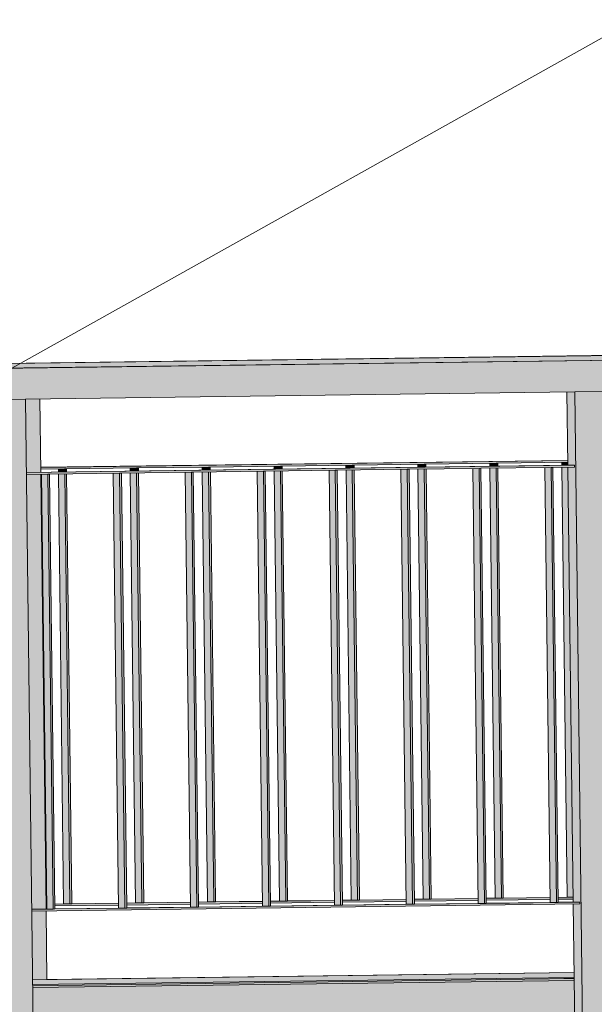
# Model space of a CAD drawing. Header units: centimetres. Extents: x -5472 to 10427, y -400 to 1902.
# Tile 58 of 91: x -4682 to -4589, y 1387 to 1546. Entities that reach past the tile are written whole.
import ezdxf

# ---------------------------------------------------------------- set-up
doc = ezdxf.new("R2010")
doc.units = ezdxf.units.CM
doc.header["$LTSCALE"] = 0.1
doc.header["$MEASUREMENT"] = 0
doc.layers.add('2_kładka_IFC.K_IR', color=7, linetype='Continuous')
doc.layers.add('3_opisy.K_IR', color=7, linetype='Continuous')

# ---------------------------------------------------------------- blocks, each defined once
blk = doc.blocks.new('ElemPrzekroju_648_1')
at = {"layer": '2_kładka_IFC.K_IR', "linetype": 'Continuous', "lineweight": 0, "true_color": 0xe8e8e8}
for points in [[(-4220.28, 1495.93), (-4687.18, 1489.79), (-4685.91, 1489.79), (-4219.01, 1495.93)], [(-4684.87, 1490.61), (-4683.6, 1490.61), (-4487.62, 1493.18), (-4487.62, 1493.2)], [(-4593.51, 1474.96), (-4678.56, 1473.84), (-4678.56, 1473.82), (-4593.51, 1474.94)], [(-4680.87, 1473.02), (-4680.87, 1473), (-4592.4, 1474.17), (-4593.42, 1474.17)], [(-4677.6, 1403.34), (-4677.69, 1403.34), (-4677.69, 1403.33), (-4677.59, 1403.33)], [(-4676.29, 1403.36), (-4676.29, 1403.35), (-4673.83, 1403.38), (-4674.85, 1403.38)], [(-4673.54, 1403.4), (-4673.54, 1403.38), (-4665.99, 1403.48), (-4665.99, 1403.5)], [(-4664.68, 1403.51), (-4664.68, 1403.5), (-4662.22, 1403.53), (-4663.24, 1403.53)], [(-4661.94, 1403.55), (-4661.93, 1403.54), (-4654.39, 1403.64), (-4654.39, 1403.65)], [(-4653.08, 1403.67), (-4653.08, 1403.65), (-4650.62, 1403.69), (-4651.64, 1403.69)], [(-4642.77, 1403.01), (-4653.07, 1402.88), (-4653.07, 1402.86), (-4641.76, 1403.01)], [(-4650.33, 1403.7), (-4650.33, 1403.69), (-4642.78, 1403.79), (-4642.78, 1403.8)], [(-4641.47, 1403.82), (-4641.47, 1403.81), (-4639.02, 1403.84), (-4640.03, 1403.84)], [(-4631.17, 1403.16), (-4641.47, 1403.03), (-4641.46, 1403.02), (-4630.15, 1403.16)], [(-4638.73, 1403.85), (-4638.73, 1403.84), (-4631.18, 1403.94), (-4631.18, 1403.95)], [(-4629.87, 1403.97), (-4629.87, 1403.96), (-4627.41, 1403.99), (-4628.43, 1403.99)], [(-4619.56, 1403.32), (-4629.86, 1403.18), (-4629.86, 1403.17), (-4618.55, 1403.32)], [(-4627.12, 1404.01), (-4627.12, 1403.99), (-4619.57, 1404.09), (-4619.57, 1404.11)], [(-4618.27, 1404.12), (-4618.27, 1404.11), (-4615.81, 1404.14), (-4616.83, 1404.14)], [(-4607.96, 1403.47), (-4618.26, 1403.33), (-4618.26, 1403.32), (-4606.94, 1403.47)], [(-4615.52, 1404.16), (-4615.52, 1404.15), (-4607.97, 1404.25), (-4607.97, 1404.26)], [(-4606.66, 1404.28), (-4606.66, 1404.26), (-4604.2, 1404.3), (-4605.22, 1404.3)], [(-4596.36, 1403.62), (-4606.65, 1403.49), (-4606.65, 1403.47), (-4595.34, 1403.62)], [(-4603.91, 1404.31), (-4603.91, 1404.3), (-4596.37, 1404.4), (-4596.37, 1404.41)], [(-4593.62, 1404.45), (-4595.06, 1404.43), (-4595.06, 1404.42), (-4592.64, 1404.45)], [(-4592.55, 1403.67), (-4595.05, 1403.64), (-4595.05, 1403.63), (-4591.53, 1403.67)], [(-4680, 1402.52), (-4680, 1402.51), (-4676.57, 1402.55), (-4677.59, 1402.55)], [(-4665.98, 1402.71), (-4676.28, 1402.57), (-4676.28, 1402.56), (-4664.96, 1402.71)], [(-4654.38, 1402.86), (-4664.67, 1402.72), (-4664.67, 1402.71), (-4653.36, 1402.86)], [(-4679.86, 1391.15), (-4679.86, 1391.14), (-4592.49, 1392.29), (-4592.49, 1392.3), (-4677.54, 1391.18), (-4677.54, 1391.18)], [(-4592.48, 1391.52), (-4679.85, 1390.37), (-4679.85, 1390.37), (-4592.48, 1391.52)]]:
    blk.add_hatch(color=254, dxfattribs=at).paths.add_polyline_path(points)
at = {"layer": '2_kładka_IFC.K_IR', "linetype": 'Continuous', "lineweight": 0, "true_color": 0xd1d1d1}
for points in [[(-4685.91, 1489.79), (-4685.85, 1484.79), (-4218.95, 1490.93), (-4219.01, 1495.93)], [(-4683.6, 1490.61), (-4683.59, 1489.83), (-4487.62, 1492.41), (-4487.62, 1493.18)], [(-4590.9, 1366.53), (-4586.07, 1366.59), (-4586.21, 1378.59), (-4587.54, 1486.08), (-4592.37, 1486.02)], [(-4684.38, 1365.3), (-4679.55, 1365.36), (-4679.69, 1377.36), (-4681.02, 1484.85), (-4685.85, 1484.79), (-4684.77, 1396.89)], [(-4681.02, 1484.85), (-4680.87, 1473.02), (-4678.55, 1473.05), (-4678.69, 1484.88)], [(-4593.51, 1474.94), (-4678.56, 1473.82), (-4678.55, 1473.52), (-4593.5, 1474.64)], [(-4604.78, 1474.49), (-4605.07, 1474.49), (-4605.06, 1474.01), (-4604.77, 1474.02)], [(-4680.87, 1473), (-4680.87, 1472.7), (-4592.4, 1473.87), (-4592.4, 1474.17)], [(-4674.4, 1473.58), (-4674.69, 1473.57), (-4674.69, 1473.1), (-4674.4, 1473.1)], [(-4664.96, 1402.71), (-4664.67, 1402.71), (-4665.54, 1472.91), (-4665.83, 1472.9)], [(-4662.8, 1473.73), (-4663.09, 1473.73), (-4663.08, 1473.25), (-4662.79, 1473.25)], [(-4662.79, 1472.94), (-4663.08, 1472.94), (-4662.22, 1403.53), (-4661.93, 1403.54)], [(-4653.36, 1402.86), (-4653.07, 1402.86), (-4653.93, 1473.06), (-4654.22, 1473.05)], [(-4651.19, 1473.88), (-4651.48, 1473.88), (-4651.48, 1473.4), (-4651.19, 1473.41)], [(-4651.18, 1473.09), (-4651.47, 1473.09), (-4650.62, 1403.69), (-4650.33, 1403.69)], [(-4641.76, 1403.01), (-4641.46, 1403.02), (-4642.33, 1473.21), (-4642.62, 1473.21)], [(-4639.59, 1474.04), (-4639.88, 1474.03), (-4639.87, 1473.56), (-4639.58, 1473.56)], [(-4639.58, 1473.25), (-4639.87, 1473.24), (-4639.02, 1403.84), (-4638.73, 1403.84)], [(-4630.15, 1403.16), (-4629.86, 1403.17), (-4630.72, 1473.36), (-4631.01, 1473.36)], [(-4627.99, 1474.19), (-4628.28, 1474.18), (-4628.27, 1473.71), (-4627.98, 1473.71)], [(-4627.98, 1473.4), (-4628.27, 1473.4), (-4627.41, 1403.99), (-4627.12, 1403.99)], [(-4618.55, 1403.32), (-4618.26, 1403.32), (-4619.12, 1473.52), (-4619.41, 1473.51)], [(-4616.38, 1474.34), (-4616.67, 1474.34), (-4616.67, 1473.86), (-4616.38, 1473.87)], [(-4616.37, 1473.55), (-4616.66, 1473.55), (-4615.81, 1404.14), (-4615.52, 1404.15)], [(-4606.94, 1403.47), (-4606.65, 1403.47), (-4607.52, 1473.67), (-4607.81, 1473.66)], [(-4604.77, 1473.7), (-4605.06, 1473.7), (-4604.2, 1404.3), (-4603.91, 1404.3)], [(-4595.34, 1403.62), (-4595.05, 1403.63), (-4595.91, 1473.82), (-4596.2, 1473.82)], [(-4680.87, 1472.7), (-4680, 1402.52), (-4677.68, 1402.55), (-4678.54, 1472.73)], [(-4676.57, 1402.55), (-4676.28, 1402.56), (-4677.14, 1472.75), (-4677.43, 1472.75)], [(-4674.39, 1472.79), (-4674.68, 1472.79), (-4673.83, 1403.38), (-4673.54, 1403.38)], [(-4680, 1402.51), (-4680, 1402.21), (-4591.53, 1403.37), (-4591.53, 1403.67)], [(-4677.59, 1403.33), (-4677.69, 1403.33), (-4677.69, 1403.03), (-4677.59, 1403.03)], [(-4676.29, 1403.35), (-4676.28, 1403.05), (-4665.99, 1403.18), (-4665.99, 1403.48)], [(-4654.39, 1403.64), (-4664.68, 1403.5), (-4664.68, 1403.2), (-4654.38, 1403.34)], [(-4653.08, 1403.65), (-4653.08, 1403.35), (-4642.78, 1403.49), (-4642.78, 1403.79)], [(-4641.47, 1403.81), (-4641.47, 1403.51), (-4631.17, 1403.64), (-4631.18, 1403.94)], [(-4629.87, 1403.96), (-4629.87, 1403.66), (-4619.57, 1403.79), (-4619.57, 1404.09)], [(-4607.97, 1404.25), (-4618.27, 1404.11), (-4618.26, 1403.81), (-4607.97, 1403.95)], [(-4606.66, 1404.26), (-4606.66, 1403.96), (-4596.36, 1404.1), (-4596.37, 1404.4)], [(-4592.64, 1404.45), (-4595.06, 1404.42), (-4595.05, 1404.12), (-4592.64, 1404.15)], [(-4680, 1402.21), (-4679.86, 1391.15), (-4677.54, 1391.18), (-4677.68, 1402.24)], [(-4679.86, 1391.14), (-4679.85, 1390.37), (-4592.48, 1391.52), (-4592.49, 1392.29)], [(-4592.48, 1391.52), (-4679.85, 1390.37), (-4679.85, 1390.17), (-4592.48, 1391.32)], [(-4592.47, 1391.02), (-4679.85, 1389.87), (-4679.74, 1380.87), (-4592.36, 1382.02)]]:
    blk.add_hatch(color=254, dxfattribs=at).paths.add_polyline_path(points)
at = {"layer": '2_kładka_IFC.K_IR', "linetype": 'Continuous', "lineweight": 0, "true_color": 0x939393}
for points in [[(-4592.37, 1486.02), (-4593.64, 1486), (-4593.5, 1474.17), (-4593.42, 1474.17), (-4592.4, 1474.17), (-4592.4, 1473.87), (-4593.49, 1473.85), (-4592.63, 1403.67), (-4592.55, 1403.67), (-4591.53, 1403.67), (-4591.53, 1403.37), (-4592.63, 1403.36), (-4592.17, 1366.53), (-4590.9, 1366.53)], [(-4592.37, 1486.02), (-4593.64, 1486), (-4593.5, 1474.17), (-4593.42, 1474.17), (-4592.4, 1474.17), (-4592.4, 1473.87), (-4593.49, 1473.85), (-4592.63, 1403.67), (-4592.55, 1403.67), (-4591.53, 1403.67), (-4591.53, 1403.37), (-4592.63, 1403.36), (-4592.17, 1366.53), (-4590.9, 1366.53)], [(-4606.08, 1474.48), (-4606.08, 1474), (-4605.06, 1474.01), (-4605.07, 1474.49)], [(-4606.08, 1474.48), (-4606.08, 1474), (-4605.06, 1474.01), (-4605.07, 1474.49)], [(-4594.48, 1474.63), (-4594.47, 1474.15), (-4593.5, 1474.17), (-4593.5, 1474.64)], [(-4594.48, 1474.63), (-4594.47, 1474.15), (-4593.5, 1474.17), (-4593.5, 1474.64)], [(-4675.71, 1473.56), (-4675.7, 1473.09), (-4674.69, 1473.1), (-4674.69, 1473.57)], [(-4675.71, 1473.56), (-4675.7, 1473.09), (-4674.69, 1473.1), (-4674.69, 1473.57)], [(-4666.84, 1472.89), (-4665.98, 1402.71), (-4664.96, 1402.71), (-4665.83, 1472.9)], [(-4666.84, 1472.89), (-4665.98, 1402.71), (-4664.96, 1402.71), (-4665.83, 1472.9)], [(-4664.11, 1473.71), (-4664.1, 1473.24), (-4663.08, 1473.25), (-4663.09, 1473.73)], [(-4664.11, 1473.71), (-4664.1, 1473.24), (-4663.08, 1473.25), (-4663.09, 1473.73)], [(-4663.08, 1472.94), (-4664.1, 1472.92), (-4663.24, 1403.53), (-4662.22, 1403.53)], [(-4663.08, 1472.94), (-4664.1, 1472.92), (-4663.24, 1403.53), (-4662.22, 1403.53)], [(-4655.24, 1473.04), (-4654.38, 1402.86), (-4653.36, 1402.86), (-4654.22, 1473.05)], [(-4655.24, 1473.04), (-4654.38, 1402.86), (-4653.36, 1402.86), (-4654.22, 1473.05)], [(-4652.5, 1473.87), (-4652.5, 1473.39), (-4651.48, 1473.4), (-4651.48, 1473.88)], [(-4652.5, 1473.87), (-4652.5, 1473.39), (-4651.48, 1473.4), (-4651.48, 1473.88)], [(-4652.49, 1473.08), (-4651.64, 1403.69), (-4650.62, 1403.69), (-4651.47, 1473.09)], [(-4652.49, 1473.08), (-4651.64, 1403.69), (-4650.62, 1403.69), (-4651.47, 1473.09)], [(-4643.64, 1473.19), (-4642.77, 1403.01), (-4641.76, 1403.01), (-4642.62, 1473.21)], [(-4643.64, 1473.19), (-4642.77, 1403.01), (-4641.76, 1403.01), (-4642.62, 1473.21)], [(-4640.9, 1474.02), (-4640.89, 1473.54), (-4639.87, 1473.56), (-4639.88, 1474.03)], [(-4640.9, 1474.02), (-4640.89, 1473.54), (-4639.87, 1473.56), (-4639.88, 1474.03)], [(-4640.89, 1473.23), (-4640.03, 1403.84), (-4639.02, 1403.84), (-4639.87, 1473.24)], [(-4640.89, 1473.23), (-4640.03, 1403.84), (-4639.02, 1403.84), (-4639.87, 1473.24)], [(-4632.03, 1473.35), (-4631.17, 1403.16), (-4630.15, 1403.16), (-4631.01, 1473.36)], [(-4632.03, 1473.35), (-4631.17, 1403.16), (-4630.15, 1403.16), (-4631.01, 1473.36)], [(-4629.29, 1474.17), (-4629.29, 1473.7), (-4628.27, 1473.71), (-4628.28, 1474.18)], [(-4629.29, 1474.17), (-4629.29, 1473.7), (-4628.27, 1473.71), (-4628.28, 1474.18)], [(-4629.28, 1473.38), (-4628.43, 1403.99), (-4627.41, 1403.99), (-4628.27, 1473.4)], [(-4629.28, 1473.38), (-4628.43, 1403.99), (-4627.41, 1403.99), (-4628.27, 1473.4)], [(-4620.43, 1473.5), (-4619.56, 1403.32), (-4618.55, 1403.32), (-4619.41, 1473.51)], [(-4620.43, 1473.5), (-4619.56, 1403.32), (-4618.55, 1403.32), (-4619.41, 1473.51)], [(-4617.69, 1474.32), (-4617.68, 1473.85), (-4616.67, 1473.86), (-4616.67, 1474.34)], [(-4617.69, 1474.32), (-4617.68, 1473.85), (-4616.67, 1473.86), (-4616.67, 1474.34)], [(-4617.68, 1473.53), (-4616.83, 1404.14), (-4615.81, 1404.14), (-4616.66, 1473.55)], [(-4617.68, 1473.53), (-4616.83, 1404.14), (-4615.81, 1404.14), (-4616.66, 1473.55)], [(-4608.82, 1473.65), (-4607.96, 1403.47), (-4606.94, 1403.47), (-4607.81, 1473.66)], [(-4608.82, 1473.65), (-4607.96, 1403.47), (-4606.94, 1403.47), (-4607.81, 1473.66)], [(-4606.07, 1473.69), (-4605.22, 1404.3), (-4604.2, 1404.3), (-4605.06, 1473.7)], [(-4606.07, 1473.69), (-4605.22, 1404.3), (-4604.2, 1404.3), (-4605.06, 1473.7)], [(-4597.22, 1473.8), (-4596.36, 1403.62), (-4595.34, 1403.62), (-4596.2, 1473.82)], [(-4597.22, 1473.8), (-4596.36, 1403.62), (-4595.34, 1403.62), (-4596.2, 1473.82)], [(-4593.49, 1473.85), (-4594.47, 1473.84), (-4593.62, 1404.45), (-4592.64, 1404.45)], [(-4593.49, 1473.85), (-4594.47, 1473.84), (-4593.62, 1404.45), (-4592.64, 1404.45)], [(-4678.45, 1472.74), (-4677.59, 1402.55), (-4676.57, 1402.55), (-4677.43, 1472.75)], [(-4678.45, 1472.74), (-4677.59, 1402.55), (-4676.57, 1402.55), (-4677.43, 1472.75)], [(-4674.68, 1472.79), (-4675.7, 1472.77), (-4674.85, 1403.38), (-4673.83, 1403.38)], [(-4674.68, 1472.79), (-4675.7, 1472.77), (-4674.85, 1403.38), (-4673.83, 1403.38)]]:
    blk.add_hatch(color=252, dxfattribs=at).paths.add_polyline_path(points)
at = {"layer": '2_kładka_IFC.K_IR', "linetype": 'Continuous', "lineweight": 0, "true_color": 0xaaaaaa}
for points in [[(-4593.42, 1474.17), (-4594.87, 1474.15), (-4592.52, 1474.17), (-4592.4, 1474.17)], [(-4676.18, 1403.36), (-4673.83, 1403.38), (-4674.85, 1403.38)], [(-4663.24, 1403.53), (-4664.57, 1403.52), (-4662.22, 1403.53)], [(-4651.64, 1403.69), (-4652.97, 1403.67), (-4650.62, 1403.69)], [(-4642.77, 1403.01), (-4644.1, 1402.99), (-4641.76, 1403.01)], [(-4640.03, 1403.84), (-4641.37, 1403.82), (-4639.02, 1403.84)], [(-4631.17, 1403.16), (-4632.5, 1403.15), (-4630.15, 1403.16)], [(-4628.43, 1403.99), (-4629.76, 1403.97), (-4627.41, 1403.99)], [(-4619.56, 1403.32), (-4620.9, 1403.3), (-4618.55, 1403.32)], [(-4616.83, 1404.14), (-4618.16, 1404.13), (-4615.81, 1404.14)], [(-4607.96, 1403.47), (-4609.29, 1403.45), (-4606.94, 1403.47)], [(-4606.55, 1404.28), (-4604.2, 1404.3), (-4605.22, 1404.3)], [(-4596.36, 1403.62), (-4597.69, 1403.6), (-4595.34, 1403.62)], [(-4593.62, 1404.45), (-4594.95, 1404.43), (-4592.64, 1404.45)], [(-4592.55, 1403.67), (-4594, 1403.65), (-4591.65, 1403.67), (-4591.53, 1403.67)], [(-4677.59, 1402.55), (-4678.92, 1402.54), (-4676.57, 1402.55)], [(-4665.98, 1402.71), (-4667.31, 1402.69), (-4664.96, 1402.71)], [(-4654.38, 1402.86), (-4655.71, 1402.84), (-4653.36, 1402.86)], [(-4595.32, 1391.49), (-4594.15, 1391.49), (-4592.48, 1391.52), (-4592.48, 1391.52)]]:
    blk.add_hatch(color=253, dxfattribs=at).paths.add_polyline_path(points)
at = {"layer": '2_kładka_IFC.K_IR', "linetype": 'Continuous', "lineweight": 0, "true_color": 0xa3a3a3}
for points in [[(-4592.52, 1474.17), (-4592.51, 1473.87), (-4592.4, 1473.87), (-4592.4, 1474.17)], [(-4591.65, 1403.67), (-4591.65, 1403.37), (-4591.53, 1403.37), (-4591.53, 1403.67)], [(-4592.47, 1391.02), (-4679.85, 1389.87), (-4679.82, 1387.7), (-4595.17, 1388.82), (-4595.09, 1381.99), (-4592.36, 1382.02)], [(-4592.48, 1391.52), (-4594.15, 1391.49), (-4594.14, 1391.29), (-4592.48, 1391.32)]]:
    blk.add_hatch(color=253, dxfattribs=at).paths.add_polyline_path(points)
at = {"layer": '2_kładka_IFC.K_IR', "linetype": 'Continuous', "lineweight": 0, "true_color": 0x9b9b9b}
for points in [[(-4679.85, 1390.17), (-4679.85, 1390.08), (-4592.48, 1391.23), (-4592.48, 1391.32)], [(-4679.85, 1390.17), (-4679.85, 1390.08), (-4592.48, 1391.23), (-4592.48, 1391.32)], [(-4592.48, 1391.23), (-4679.85, 1390.08), (-4679.85, 1389.87), (-4592.47, 1391.02)], [(-4592.48, 1391.23), (-4679.85, 1390.08), (-4679.85, 1389.87), (-4592.47, 1391.02)]]:
    blk.add_hatch(color=253, dxfattribs=at).paths.add_polyline_path(points)
at = {"layer": '2_kładka_IFC.K_IR', "color": 7, "linetype": 'Continuous', "lineweight": 15}
for p, q in [((-4687.18, 1489.79), (-4220.28, 1495.93)), ((-4685.91, 1489.79), (-4219.01, 1495.93)), ((-4684.87, 1490.61), (-4487.62, 1493.2)), ((-4683.6, 1490.61), (-4487.62, 1493.18)), ((-4681.02, 1484.85), (-4592.37, 1486.02)), ((-4593.64, 1486), (-4593.5, 1474.17)), ((-4587.54, 1486.08), (-4592.37, 1486.02)), ((-4592.37, 1486.02), (-4590.9, 1366.53)), ((-4681.02, 1484.85), (-4685.85, 1484.79)), ((-4681.02, 1484.85), (-4679.69, 1377.36)), ((-4678.69, 1484.88), (-4678.55, 1473.05)), ((-4678.56, 1473.84), (-4593.51, 1474.96)), ((-4593.51, 1474.94), (-4678.56, 1473.82)), ((-4605.07, 1474.49), (-4616.38, 1474.34)), ((-4605.06, 1474.01), (-4605.07, 1474.49)), ((-4605.07, 1474.49), (-4604.78, 1474.49)), ((-4593.5, 1474.64), (-4604.78, 1474.49)), ((-4604.77, 1474.02), (-4604.78, 1474.49)), ((-4594.47, 1474.15), (-4594.48, 1474.63)), ((-4680.87, 1473.02), (-4593.42, 1474.17)), ((-4592.4, 1474.17), (-4680.87, 1473)), ((-4674.69, 1473.57), (-4678.55, 1473.52)), ((-4665.83, 1472.9), (-4677.14, 1472.75)), ((-4675.7, 1473.09), (-4675.71, 1473.56)), ((-4674.69, 1473.57), (-4674.4, 1473.58)), ((-4674.69, 1473.1), (-4674.69, 1473.57)), ((-4663.09, 1473.73), (-4674.4, 1473.58)), ((-4674.4, 1473.1), (-4674.4, 1473.58)), ((-4665.83, 1472.9), (-4665.54, 1472.91)), ((-4664.96, 1402.71), (-4665.83, 1472.9)), ((-4654.22, 1473.05), (-4665.54, 1472.91)), ((-4664.67, 1402.71), (-4665.54, 1472.91)), ((-4664.1, 1473.24), (-4664.11, 1473.71)), ((-4663.24, 1403.53), (-4664.1, 1472.92)), ((-4663.08, 1473.25), (-4663.09, 1473.73)), ((-4663.09, 1473.73), (-4662.8, 1473.73)), ((-4662.22, 1403.53), (-4663.08, 1472.94)), ((-4651.48, 1473.88), (-4662.8, 1473.73)), ((-4662.79, 1473.25), (-4662.8, 1473.73)), ((-4661.93, 1403.54), (-4662.79, 1472.94)), ((-4654.38, 1402.86), (-4655.24, 1473.04)), ((-4654.22, 1473.05), (-4653.93, 1473.06)), ((-4653.36, 1402.86), (-4654.22, 1473.05)), ((-4642.62, 1473.21), (-4653.93, 1473.06)), ((-4653.07, 1402.86), (-4653.93, 1473.06)), ((-4652.5, 1473.39), (-4652.5, 1473.87)), ((-4651.64, 1403.69), (-4652.49, 1473.08)), ((-4651.48, 1473.4), (-4651.48, 1473.88)), ((-4651.48, 1473.88), (-4651.19, 1473.88)), ((-4650.62, 1403.69), (-4651.47, 1473.09)), ((-4639.88, 1474.03), (-4651.19, 1473.88)), ((-4651.19, 1473.41), (-4651.19, 1473.88)), ((-4650.33, 1403.69), (-4651.18, 1473.09)), ((-4642.77, 1403.01), (-4643.64, 1473.19)), ((-4641.76, 1403.01), (-4642.62, 1473.21)), ((-4642.62, 1473.21), (-4642.33, 1473.21)), ((-4631.01, 1473.36), (-4642.33, 1473.21)), ((-4641.46, 1403.02), (-4642.33, 1473.21)), ((-4640.89, 1473.54), (-4640.9, 1474.02)), ((-4640.03, 1403.84), (-4640.89, 1473.23)), ((-4639.88, 1474.03), (-4639.59, 1474.04)), ((-4639.87, 1473.56), (-4639.88, 1474.03)), ((-4639.02, 1403.84), (-4639.87, 1473.24)), ((-4628.28, 1474.18), (-4639.59, 1474.04)), ((-4639.58, 1473.56), (-4639.59, 1474.04)), ((-4638.73, 1403.84), (-4639.58, 1473.25)), ((-4631.17, 1403.16), (-4632.03, 1473.35)), ((-4630.15, 1403.16), (-4631.01, 1473.36)), ((-4631.01, 1473.36), (-4630.72, 1473.36)), ((-4619.41, 1473.51), (-4630.72, 1473.36)), ((-4629.86, 1403.17), (-4630.72, 1473.36)), ((-4629.29, 1473.7), (-4629.29, 1474.17)), ((-4628.43, 1403.99), (-4629.28, 1473.38)), ((-4628.28, 1474.18), (-4627.99, 1474.19)), ((-4628.27, 1473.71), (-4628.28, 1474.18)), ((-4627.41, 1403.99), (-4628.27, 1473.4)), ((-4616.67, 1474.34), (-4627.99, 1474.19)), ((-4627.98, 1473.71), (-4627.99, 1474.19)), ((-4627.12, 1403.99), (-4627.98, 1473.4)), ((-4619.56, 1403.32), (-4620.43, 1473.5)), ((-4619.41, 1473.51), (-4619.12, 1473.52)), ((-4618.55, 1403.32), (-4619.41, 1473.51)), ((-4607.81, 1473.66), (-4619.12, 1473.52)), ((-4618.26, 1403.32), (-4619.12, 1473.52)), ((-4617.68, 1473.85), (-4617.69, 1474.32)), ((-4616.83, 1404.14), (-4617.68, 1473.53)), ((-4616.67, 1473.86), (-4616.67, 1474.34)), ((-4616.67, 1474.34), (-4616.38, 1474.34)), ((-4615.81, 1404.14), (-4616.66, 1473.55)), ((-4616.38, 1473.87), (-4616.38, 1474.34)), ((-4615.52, 1404.15), (-4616.37, 1473.55)), ((-4607.96, 1403.47), (-4608.82, 1473.65)), ((-4607.81, 1473.66), (-4607.52, 1473.67)), ((-4606.94, 1403.47), (-4607.81, 1473.66)), ((-4596.2, 1473.82), (-4607.52, 1473.67)), ((-4606.65, 1403.47), (-4607.52, 1473.67)), ((-4606.08, 1474), (-4606.08, 1474.48)), ((-4605.22, 1404.3), (-4606.07, 1473.69)), ((-4604.2, 1404.3), (-4605.06, 1473.7)), ((-4603.91, 1404.3), (-4604.77, 1473.7)), ((-4596.36, 1403.62), (-4597.22, 1473.8)), ((-4595.34, 1403.62), (-4596.2, 1473.82)), ((-4596.2, 1473.82), (-4595.91, 1473.82)), ((-4592.4, 1473.87), (-4595.91, 1473.82)), ((-4595.05, 1403.63), (-4595.91, 1473.82)), ((-4593.62, 1404.45), (-4594.47, 1473.84)), ((-4593.49, 1473.85), (-4592.63, 1403.67)), ((-4593.42, 1474.17), (-4592.4, 1474.17)), ((-4592.4, 1474.17), (-4592.4, 1473.87)), ((-4677.43, 1472.75), (-4680.87, 1472.7)), ((-4678.54, 1472.73), (-4677.68, 1402.55)), ((-4677.59, 1402.55), (-4678.45, 1472.74)), ((-4676.57, 1402.55), (-4677.43, 1472.75)), ((-4677.43, 1472.75), (-4677.14, 1472.75)), ((-4676.28, 1402.56), (-4677.14, 1472.75)), ((-4674.85, 1403.38), (-4675.7, 1472.77)), ((-4673.83, 1403.38), (-4674.68, 1472.79)), ((-4673.54, 1403.38), (-4674.39, 1472.79)), ((-4665.98, 1402.71), (-4666.84, 1472.89)), ((-4591.53, 1403.37), (-4680, 1402.21)), ((-4677.69, 1403.34), (-4677.6, 1403.34)), ((-4677.59, 1403.33), (-4677.69, 1403.33)), ((-4677.59, 1403.03), (-4677.69, 1403.03)), ((-4676.29, 1403.36), (-4674.85, 1403.38)), ((-4673.83, 1403.38), (-4676.29, 1403.35)), ((-4665.99, 1403.18), (-4676.28, 1403.05)), ((-4674.85, 1403.38), (-4673.83, 1403.38)), ((-4673.83, 1403.38), (-4673.54, 1403.38)), ((-4673.54, 1403.4), (-4665.99, 1403.5)), ((-4665.99, 1403.48), (-4673.54, 1403.38)), ((-4664.68, 1403.51), (-4663.24, 1403.53)), ((-4662.22, 1403.53), (-4664.68, 1403.5)), ((-4654.38, 1403.34), (-4664.68, 1403.2)), ((-4663.24, 1403.53), (-4662.22, 1403.53)), ((-4662.22, 1403.53), (-4661.93, 1403.54)), ((-4661.94, 1403.55), (-4654.39, 1403.65)), ((-4654.39, 1403.64), (-4661.93, 1403.54)), ((-4653.08, 1403.67), (-4651.64, 1403.69)), ((-4650.62, 1403.69), (-4653.08, 1403.65)), ((-4642.78, 1403.49), (-4653.08, 1403.35)), ((-4653.07, 1402.88), (-4642.77, 1403.01)), ((-4641.76, 1403.01), (-4653.07, 1402.86)), ((-4651.64, 1403.69), (-4650.62, 1403.69)), ((-4650.62, 1403.69), (-4650.33, 1403.69)), ((-4650.33, 1403.7), (-4642.78, 1403.8)), ((-4642.78, 1403.79), (-4650.33, 1403.69)), ((-4642.77, 1403.01), (-4641.76, 1403.01)), ((-4641.76, 1403.01), (-4641.46, 1403.02)), ((-4641.47, 1403.82), (-4640.03, 1403.84)), ((-4639.02, 1403.84), (-4641.47, 1403.81)), ((-4631.17, 1403.64), (-4641.47, 1403.51)), ((-4641.47, 1403.03), (-4631.17, 1403.16)), ((-4630.15, 1403.16), (-4641.46, 1403.02)), ((-4640.03, 1403.84), (-4639.02, 1403.84)), ((-4639.02, 1403.84), (-4638.73, 1403.84)), ((-4638.73, 1403.85), (-4631.18, 1403.95)), ((-4631.18, 1403.94), (-4638.73, 1403.84)), ((-4631.17, 1403.16), (-4630.15, 1403.16)), ((-4630.15, 1403.16), (-4629.86, 1403.17)), ((-4629.87, 1403.97), (-4628.43, 1403.99)), ((-4627.41, 1403.99), (-4629.87, 1403.96)), ((-4619.57, 1403.79), (-4629.87, 1403.66)), ((-4629.86, 1403.18), (-4619.56, 1403.32)), ((-4618.55, 1403.32), (-4629.86, 1403.17)), ((-4628.43, 1403.99), (-4627.41, 1403.99)), ((-4627.41, 1403.99), (-4627.12, 1403.99)), ((-4627.12, 1404.01), (-4619.57, 1404.11)), ((-4619.57, 1404.09), (-4627.12, 1403.99)), ((-4619.56, 1403.32), (-4618.55, 1403.32)), ((-4618.55, 1403.32), (-4618.26, 1403.32)), ((-4618.27, 1404.12), (-4616.83, 1404.14)), ((-4615.81, 1404.14), (-4618.27, 1404.11)), ((-4607.97, 1403.95), (-4618.26, 1403.81)), ((-4618.26, 1403.33), (-4607.96, 1403.47)), ((-4606.94, 1403.47), (-4618.26, 1403.32)), ((-4616.83, 1404.14), (-4615.81, 1404.14)), ((-4615.81, 1404.14), (-4615.52, 1404.15)), ((-4615.52, 1404.16), (-4607.97, 1404.26)), ((-4607.97, 1404.25), (-4615.52, 1404.15)), ((-4607.96, 1403.47), (-4606.94, 1403.47)), ((-4606.94, 1403.47), (-4606.65, 1403.47)), ((-4606.66, 1404.28), (-4605.22, 1404.3)), ((-4604.2, 1404.3), (-4606.66, 1404.26)), ((-4596.36, 1404.1), (-4606.66, 1403.96)), ((-4606.65, 1403.49), (-4596.36, 1403.62)), ((-4595.34, 1403.62), (-4606.65, 1403.47)), ((-4605.22, 1404.3), (-4604.2, 1404.3)), ((-4604.2, 1404.3), (-4603.91, 1404.3)), ((-4603.91, 1404.31), (-4596.37, 1404.41)), ((-4596.37, 1404.4), (-4603.91, 1404.3)), ((-4596.36, 1403.62), (-4595.34, 1403.62)), ((-4595.34, 1403.62), (-4595.05, 1403.63)), ((-4595.06, 1404.43), (-4593.62, 1404.45)), ((-4592.64, 1404.45), (-4595.06, 1404.42)), ((-4592.64, 1404.15), (-4595.05, 1404.12)), ((-4595.05, 1403.64), (-4592.55, 1403.67)), ((-4591.53, 1403.67), (-4595.05, 1403.63)), ((-4593.62, 1404.45), (-4592.64, 1404.45)), ((-4592.63, 1403.36), (-4592.48, 1391.52)), ((-4592.55, 1403.67), (-4591.53, 1403.67)), ((-4591.53, 1403.67), (-4591.53, 1403.37)), ((-4680, 1402.52), (-4677.59, 1402.55)), ((-4676.57, 1402.55), (-4680, 1402.51)), ((-4677.68, 1402.24), (-4677.54, 1391.18)), ((-4677.59, 1402.55), (-4676.57, 1402.55)), ((-4676.57, 1402.55), (-4676.28, 1402.56)), ((-4676.28, 1402.57), (-4665.98, 1402.71)), ((-4664.96, 1402.71), (-4676.28, 1402.56)), ((-4665.98, 1402.71), (-4664.96, 1402.71)), ((-4664.96, 1402.71), (-4664.67, 1402.71)), ((-4653.36, 1402.86), (-4664.67, 1402.71)), ((-4664.67, 1402.72), (-4654.38, 1402.86)), ((-4654.38, 1402.86), (-4653.36, 1402.86)), ((-4653.36, 1402.86), (-4653.07, 1402.86)), ((-4679.86, 1391.14), (-4592.49, 1392.29)), ((-4677.54, 1391.18), (-4592.49, 1392.3)), ((-4677.54, 1391.18), (-4679.86, 1391.15)), ((-4592.48, 1391.52), (-4679.85, 1390.37)), ((-4592.48, 1391.52), (-4679.85, 1390.37)), ((-4592.48, 1391.32), (-4679.85, 1390.17)), ((-4592.47, 1391.02), (-4679.85, 1389.87)), ((-4592.48, 1391.32), (-4592.48, 1391.52)), ((-4592.48, 1391.32), (-4592.36, 1381.72))]:
    blk.add_line(p, q, dxfattribs=at)
blk = doc.blocks.new('Polilinia_6_1', base_point=(-4064.86, 1553.85))
at = {"layer": '3_opisy.K_IR', "color": 7, "linetype": 'Continuous', "lineweight": 15, "flags": 128}
blk.add_lwpolyline([(-4064.86, 1553.85), (-4569.51, 1553.51), (-4688.14, 1487.1)], dxfattribs=at)

msp = doc.modelspace()

# ---------------------------------------------------------------- block references
at = {"layer": '2_kładka_IFC.K_IR', "lineweight": 0}
msp.add_blockref('ElemPrzekroju_648_1', (0, 0), dxfattribs=at)
at = {"layer": '3_opisy.K_IR', "color": 7, "linetype": 'Continuous', "lineweight": 15}
msp.add_blockref('Polilinia_6_1', (-4064.86, 1553.85), dxfattribs=at)

doc.saveas('drawing.dxf')
